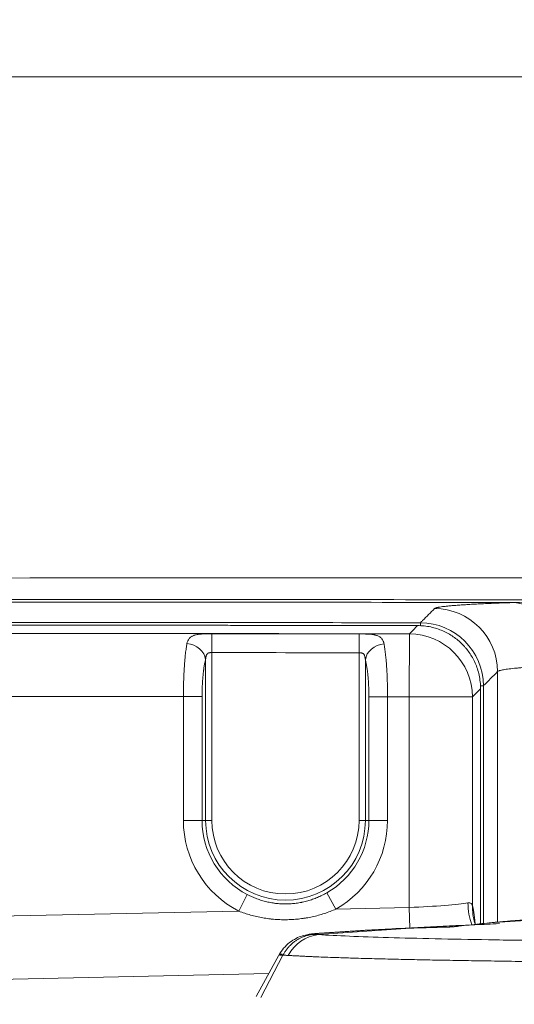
# Model space of a CAD drawing. Header units: millimetres. Extents: x -8 to 594, y 0 to 420.
# Tile 144 of 249: x 203.79 to 207.71, y 328.9 to 336.7. Entities that reach past the tile are written whole.
import ezdxf

# ---------------------------------------------------------------- set-up
doc = ezdxf.new("R2010")
doc.units = ezdxf.units.MM
doc.layers.add('1', color=7, linetype='Continuous', true_color=0xffffff)
doc.styles.add('Calibri', font='txt')
doc.dimstyles.get("Standard").update_dxf_attribs({"dimtxt": 0.18, "dimasz": 0.18, "dimexe": 0.18, "dimexo": 0.0625, "dimgap": 0.09, "dimtad": 0, "dimtih": 1, "dimtoh": 1, "dimdec": 4, "dimzin": 0, "dimdsep": 46, "dimtxsty": 'Standard', "dimcen": 0.09, "dimadec": 0, "dimazin": 0, "dimtfac": 1, "dimtdec": 4, "dimtofl": 0, "dimtmove": 0, "dimatfit": 3, "dimfxl": 0, "dimtolj": 1, "dimtzin": 0, "dimarcsym": 0})

# ---------------------------------------------------------------- blocks, each defined once
blk = doc.blocks.new('_U2')
at = {"layer": '1', "color": 18, "lineweight": 13}
for p, q in [((147.3703, 320.7005), (147.3703, 378.3797)), ((281.8205, 328.5466), (281.8205, 378.3797)), ((147.3703, 376.3797), (189.2994, 376.3797)), ((281.8205, 376.3797), (239.8915, 376.3797))]:
    blk.add_line(p, q, dxfattribs=at)
at = {"layer": '1', "color": 18}
for points in [[(147.3703, 376.3797), (150.8703, 377.3175), (150.8703, 375.4419)], [(281.8205, 376.3797), (278.3206, 375.4419), (278.3205, 377.3175)]]:
    blk.add_solid(points, dxfattribs=at)
at = {"layer": '1', "color": 18, "linetype": 'Continuous', "lineweight": 13, "char_height": 3.5, "attachment_point": 7, "line_spacing_factor": 1.399613, "style": 'Calibri'}
for s, insert in [('\\fCalibri|b0|i0;\\W1.0000;2.7', (190.9849, 373.3826)), ('\\fCalibri|b0|i0;\\W1.0000;LIFT POINT SPAN', (201.1354, 373.3826))]:
    blk.add_mtext(s, dxfattribs=dict(at, insert=insert))

msp = doc.modelspace()

# ---------------------------------------------------------------- linework, layer by layer
at = {"layer": '1', "color": 155, "linetype": 'Continuous', "lineweight": 13}
for p, q in [((206.9652, 331.8986), (206.9652, 331.9178)), ((205.3143, 331.8314), (205.3142, 331.6818)), ((206.4805, 331.83), (206.4803, 331.6804)), ((206.8771, 331.3306), (206.8779, 331.8303)), ((205.3142, 331.6818), (205.3142, 330.3525)), ((206.4803, 330.3525), (206.4803, 331.6804)), ((205.2649, 330.3525), (205.2649, 331.6266)), ((206.5295, 331.6247), (206.5295, 330.3525)), ((207.5765, 329.5466), (207.5765, 331.5309)), ((207.4449, 331.4182), (207.4641, 331.4182)), ((207.4641, 331.4182), (207.4641, 329.5351)), ((205.089, 330.3525), (205.089, 331.3329)), ((205.089, 331.3329), (205.2368, 331.3329)), ((205.2368, 331.3329), (205.2368, 330.3525)), ((206.5577, 330.3525), (206.5577, 331.3309)), ((206.5577, 331.3309), (206.7054, 331.3309)), ((206.7054, 331.3309), (206.7054, 330.3525)), ((206.8771, 329.6623), (206.8771, 331.3306)), ((206.8771, 331.3306), (207.3768, 331.3306)), ((207.3768, 331.3306), (207.3768, 329.6796)), ((205.2368, 330.3525), (205.089, 330.3525)), ((205.2368, 330.3525), (205.2649, 330.3525)), ((205.2649, 330.3525), (205.3142, 330.3525)), ((206.5295, 330.3525), (206.4803, 330.3525)), ((206.5577, 330.3525), (206.5295, 330.3525)), ((206.5577, 330.3525), (206.7054, 330.3525)), ((206.2239, 329.7784), (206.2969, 329.65)), ((205.5952, 329.7651), (205.5277, 329.6337)), ((202.7512, 329.5748), (205.5277, 329.6337)), ((206.2969, 329.65), (206.8771, 329.6623)), ((206.8771, 329.6623), (206.8805, 329.4989)), ((207.5095, 329.5405), (208.4262, 329.6035)), ((206.158, 329.4476), (206.9261, 329.5004)), ((205.7011, 328.9503), (205.8771, 329.2844)), ((205.7652, 329.1388), (202.828, 329.0765))]:
    msp.add_line(p, q, dxfattribs=at)
at = {"layer": '1', "color": 155, "linetype": 'Continuous', "lineweight": 18}
for p, q in [((207.442, 329.5331), (207.442, 331.396)), ((205.8583, 329.3078), (205.6651, 328.9567))]:
    msp.add_line(p, q, dxfattribs=at)
at = {"layer": '1', "color": 155, "linetype": 'Continuous', "lineweight": 13}
for radius, start, end in [(0.8082, 180, 242.78874), (0.6605, 180, 242.78874), (0.6323, 180, 0), (0.583, 180, 0), (0.6605, 299.64159, 0), (0.8082, 299.64159, 0)]:
    msp.add_arc((205.8972, 330.3525), radius, start, end, dxfattribs=at)
for centre, major_axis, ratio, start_param, end_param in [((207.0768, 331.5309), (0.354, -0.3531), 0.99878, 0.78477, 2.352629), ((207.7079, 331.5784), (-0.0155, 0.4998), 0.683658, 4.691255, 6.235145), ((206.9644, 331.4182), (-0.354, 0.3531), 0.99878, 3.926345, 5.494244), ((206.8771, 331.3306), (-0.354, 0.3531), 0.99878, 3.926332, 5.494262), ((205.1172, 331.6266), (-0.1447, 0.0394), 0.830334, 3.458477, 4.934064), ((206.6772, 331.6247), (-0.1447, -0.0394), 0.830179, 4.488884, 5.966437), ((206.8771, 329.6885), (0.5, 0.0213), 0.052289, 4.710165, 5.902892), ((207.8064, 329.6986), (0.0434, -0.4981), 0.928899, 4.631605, 4.989195), ((207.3641, 328.6985), (0.0009, 1.0002), 0.060829, 5.700163, 6.087852)]:
    msp.add_ellipse(centre, major_axis=major_axis, ratio=ratio, start_param=start_param, end_param=end_param, dxfattribs=at)
at = {"layer": '1', "color": 155, "linetype": 'Continuous', "lineweight": 18}
for centre, major_axis, ratio, start_param, end_param in [((207.8765, 329.6796), (-0.4781, -0.1465), 0.992972, 5.983845, 6.272424), ((206.1862, 329.1317), (-0.0184, -0.317), 0.957341, 3.294917, 4.271526)]:
    msp.add_ellipse(centre, major_axis=major_axis, ratio=ratio, start_param=start_param, end_param=end_param, dxfattribs=at)
for points, degree, knots in [([(106.9704, 333.055), (107.1802, 333.1844), (107.5866, 333.435), (108.1107, 333.7568), (108.9502, 334.2694), (109.9812, 334.8895), (110.9387, 335.4486), (112.0159, 336.0688), (113.3011, 336.7937), (114.5944, 337.5085), (116.0337, 338.2846), (117.6765, 339.1438), (119.1503, 339.89), (120.4868, 340.5489), (121.8336, 341.1932), (123.1888, 341.8229), (124.3927, 342.3662), (125.624, 342.9041), (126.8426, 343.4189), (127.8922, 343.85), (128.7717, 344.2032), (129.646, 344.5461), (130.524, 344.8821), (131.4057, 345.2108), (132.2914, 345.532), (133.1809, 345.8455), (134.0746, 346.1511), (134.9721, 346.4483), (135.8732, 346.7372), (136.778, 347.018), (137.6864, 347.2907), (138.5983, 347.5554), (139.5135, 347.8121), (140.4322, 348.0611), (141.3541, 348.3025), (142.2792, 348.5364), (143.2074, 348.763), (144.1387, 348.9823), (145.0731, 349.1946), (146.0103, 349.4), (147.1098, 349.6323), (148.4029, 349.8935), (149.8918, 350.1781), (151.5778, 350.4804), (153.4604, 350.7936), (155.378, 351.0885), (157.2998, 351.3603), (159.2236, 351.6109), (161.1484, 351.8417), (162.9193, 352.0376), (164.4617, 352.1959), (165.8397, 352.3275), (166.9964, 352.4317), (167.9804, 352.5164), (168.909, 352.5923), (170.0683, 352.6817), (171.393, 352.7747), (172.9386, 352.8752), (174.659, 352.9762), (176.5921, 353.0773), (178.5256, 353.1661), (180.5682, 353.2489), (182.997, 353.3377), (185.5583, 353.4183), (187.988, 353.4818), (190.3793, 353.5362), (192.4456, 353.5775), (194.5133, 353.6158), (196.8935, 353.6473), (199.9105, 353.6787), (203.229, 353.6969), (208.1003, 353.719), (215.286, 353.7419), (223.3419, 353.7523), (231.1446, 353.7565), (238.6365, 353.7581), (244.5373, 353.7675), (247.3796, 353.7866), (248.5315, 353.7903), (249.0837, 353.8137), (249.3726, 353.8146), (249.518, 353.8085), (249.7106, 353.8113), (250.4209, 353.8285), (251.1203, 353.838), (251.7844, 353.8445), (252.3957, 353.8502), (252.9033, 353.8548)], 5, [0, 0, 0, 0, 0, 0, 0.008653, 0.016715, 0.021481, 0.034304, 0.041773, 0.047124, 0.059942, 0.072761, 0.085582, 0.098408, 0.111242, 0.116955, 0.124087, 0.136921, 0.149723, 0.156436, 0.162819, 0.169195, 0.175565, 0.18193, 0.188289, 0.194644, 0.200994, 0.207341, 0.213685, 0.220027, 0.226368, 0.232707, 0.239047, 0.245388, 0.251731, 0.258075, 0.264423, 0.270774, 0.277129, 0.283489, 0.289854, 0.296224, 0.3026, 0.314405, 0.327203, 0.340031, 0.352868, 0.36569, 0.378499, 0.391298, 0.404091, 0.41688, 0.424504, 0.429665, 0.436995, 0.442449, 0.449486, 0.455233, 0.468018, 0.480806, 0.493596, 0.50639, 0.519187, 0.531988, 0.548433, 0.574051, 0.591207, 0.599668, 0.611241, 0.616941, 0.642556, 0.67005, 0.699661, 0.721281, 0.778622, 0.881084, 0.937486, 0.958714, 0.970063, 0.974676, 0.975492, 0.976424, 0.977056, 0.978026, 0.979722, 0.983167, 1, 1, 1, 1, 1, 1]), ([(252.9158, 352.6731), (252.4096, 352.6678), (251.7989, 352.6612), (251.1373, 352.6537), (250.4465, 352.6433), (249.7368, 352.625), (249.505, 352.6213), (249.3529, 352.6275), (249.114, 352.6264), (248.562, 352.6021), (247.3889, 352.5966), (244.546, 352.5732), (238.6417, 352.5549), (231.1498, 352.5421), (223.3486, 352.5261), (215.295, 352.5037), (208.1121, 352.47), (203.2446, 352.4406), (199.933, 352.4175), (196.9244, 352.3817), (194.5528, 352.3467), (192.4923, 352.3054), (190.4322, 352.2611), (188.0497, 352.2033), (185.6313, 352.1365), (183.0839, 352.0525), (180.6689, 351.9606), (178.6403, 351.8753), (176.7231, 351.7843), (174.808, 351.6813), (173.1059, 351.5788), (171.5771, 351.4771), (170.2687, 351.3832), (169.124, 351.2932), (168.208, 351.217), (167.2363, 351.1319), (166.094, 351.0272), (164.7347, 350.8954), (163.2153, 350.7372), (161.4718, 350.5416), (159.5779, 350.3116), (157.6871, 350.0624), (155.8007, 349.7927), (153.9203, 349.5007), (152.0761, 349.191), (150.4271, 348.8928), (148.9715, 348.6122), (147.7074, 348.3549), (146.6325, 348.1261), (145.7177, 347.9242), (144.8063, 347.7157), (143.8982, 347.5004), (142.9936, 347.2781), (142.0924, 347.0488), (141.1947, 346.8123), (140.3005, 346.5685), (139.41, 346.3172), (138.523, 346.0583), (137.6398, 345.7917), (136.7601, 345.5172), (135.8839, 345.2348), (135.0113, 344.9444), (134.1422, 344.6458), (133.2764, 344.3392), (132.414, 344.0249), (131.5547, 343.7031), (130.6984, 343.3739), (129.845, 343.0377), (128.9858, 342.6911), (127.9585, 342.2674), (126.7664, 341.7617), (125.5631, 341.2339), (124.3852, 340.7001), (123.0545, 340.0793), (121.7316, 339.444), (120.4184, 338.7941), (118.9692, 338.0576), (117.3515, 337.2085), (115.9338, 336.4412), (114.6578, 335.7335), (113.3881, 335.0148), (112.324, 334.4), (111.3806, 333.8472), (110.3638, 333.2336), (109.5325, 332.7243), (109.013, 332.4043), (108.6092, 332.1544), (108.3999, 332.0249)], 5, [0, 0, 0, 0, 0, 0, 0.016833, 0.020278, 0.021974, 0.022944, 0.023576, 0.024508, 0.025324, 0.029937, 0.041286, 0.062514, 0.118916, 0.221378, 0.278719, 0.300339, 0.32995, 0.357444, 0.383059, 0.388759, 0.400332, 0.408793, 0.425949, 0.451567, 0.468012, 0.480813, 0.49361, 0.506404, 0.519194, 0.531982, 0.544767, 0.550514, 0.557551, 0.563005, 0.570335, 0.575496, 0.58312, 0.595909, 0.608702, 0.621501, 0.63431, 0.647132, 0.659969, 0.672797, 0.685595, 0.6974, 0.703776, 0.710146, 0.716511, 0.722871, 0.729226, 0.735577, 0.741925, 0.748269, 0.754612, 0.760953, 0.767293, 0.773632, 0.779973, 0.786315, 0.792659, 0.799006, 0.805356, 0.811711, 0.81807, 0.824435, 0.830805, 0.837181, 0.843564, 0.850277, 0.863079, 0.875913, 0.883045, 0.888758, 0.901592, 0.914418, 0.927239, 0.940058, 0.952876, 0.958227, 0.965696, 0.978519, 0.983285, 0.991347, 1, 1, 1, 1, 1, 1]), ([(252.9174, 352.5453), (252.4115, 352.5398), (251.801, 352.5328), (251.1396, 352.525), (250.4498, 352.5143), (249.7402, 352.4957), (249.5041, 352.4918), (249.3513, 352.4979), (249.1179, 352.4968), (248.5658, 352.4722), (247.3905, 352.4662), (244.5475, 352.4414), (238.643, 352.4203), (231.1512, 352.4039), (223.3503, 352.3843), (215.2971, 352.358), (208.1147, 352.321), (203.248, 352.2893), (199.938, 352.2646), (196.9311, 352.2274), (194.5612, 352.1913), (192.5021, 352.149), (190.4434, 352.1038), (188.063, 352.0449), (185.6472, 351.9771), (183.1028, 351.892), (180.691, 351.799), (178.6658, 351.7129), (176.7523, 351.6212), (174.8413, 351.5175), (173.1434, 351.4144), (171.6186, 351.3122), (170.3138, 351.218), (169.1724, 351.1277), (168.2592, 351.0512), (167.2905, 350.9659), (166.1516, 350.861), (164.7967, 350.729), (163.2828, 350.5705), (161.5459, 350.3749), (159.6594, 350.1449), (157.7766, 349.8958), (155.8986, 349.6264), (154.0272, 349.3348), (152.1922, 349.0258), (150.5521, 348.7283), (149.1045, 348.4486), (147.8474, 348.192), (146.7784, 347.964), (145.869, 347.7628), (144.9631, 347.555), (144.0606, 347.3406), (143.1616, 347.1192), (142.2661, 346.8909), (141.3742, 346.6555), (140.4858, 346.4128), (139.6012, 346.1627), (138.7201, 345.905), (137.8428, 345.6397), (136.9691, 345.3666), (136.0988, 345.0856), (135.232, 344.7967), (134.3687, 344.4996), (133.5086, 344.1945), (132.6516, 343.8817), (131.7976, 343.5614), (130.9465, 343.2338), (130.0981, 342.899), (129.2437, 342.5539), (128.2218, 342.1317), (127.0359, 341.628), (125.8392, 341.1023), (124.6673, 340.5706), (123.3422, 339.9516), (122.0247, 339.3181), (120.7168, 338.6701), (119.2732, 337.9355), (117.6611, 337.0883), (116.2481, 336.3226), (114.9759, 335.6162), (113.7096, 334.8986), (112.6483, 334.2847), (111.7076, 333.7329), (110.6936, 333.1203), (109.8641, 332.6116), (109.3458, 332.2919), (108.9426, 332.0421), (108.7335, 331.9127)], 5, [0, 0, 0, 0, 0, 0, 0.016833, 0.020278, 0.021974, 0.022944, 0.023576, 0.024508, 0.025324, 0.029937, 0.041286, 0.062514, 0.118916, 0.221378, 0.278719, 0.300339, 0.32995, 0.357444, 0.383059, 0.388759, 0.400332, 0.408793, 0.425949, 0.451567, 0.468012, 0.480813, 0.49361, 0.506404, 0.519194, 0.531982, 0.544767, 0.550514, 0.557551, 0.563005, 0.570335, 0.575496, 0.58312, 0.595909, 0.608702, 0.621501, 0.63431, 0.647132, 0.659969, 0.672797, 0.685595, 0.6974, 0.703776, 0.710146, 0.716511, 0.722871, 0.729226, 0.735577, 0.741925, 0.748269, 0.754612, 0.760953, 0.767293, 0.773632, 0.779973, 0.786315, 0.792659, 0.799006, 0.805356, 0.811711, 0.81807, 0.824435, 0.830805, 0.837181, 0.843564, 0.850277, 0.863079, 0.875913, 0.883045, 0.888758, 0.901592, 0.914418, 0.927239, 0.940058, 0.952876, 0.958227, 0.965696, 0.978519, 0.983285, 0.991347, 1, 1, 1, 1, 1, 1]), ([(252.9187, 352.3986), (252.4129, 352.3931), (251.8024, 352.3862), (251.1414, 352.3784), (250.4526, 352.3678), (249.743, 352.3491), (249.5021, 352.3452), (249.3485, 352.3513), (249.1213, 352.3502), (248.5692, 352.3257), (247.3913, 352.3197), (244.5482, 352.295), (238.6432, 352.274), (231.1513, 352.2578), (223.3505, 352.2383), (215.2975, 352.2123), (208.1153, 352.1754), (203.2487, 352.1438), (199.939, 352.1192), (196.9327, 352.082), (194.5633, 352.046), (192.5046, 352.0038), (190.4463, 351.9586), (188.0662, 351.8998), (185.6509, 351.8321), (183.1072, 351.747), (180.6959, 351.6542), (178.6712, 351.5681), (176.7584, 351.4765), (174.8482, 351.3729), (173.151, 351.2698), (171.6268, 351.1677), (170.3228, 351.0736), (169.1821, 350.9834), (168.2694, 350.907), (167.3011, 350.8217), (166.1628, 350.7169), (164.8086, 350.585), (163.2955, 350.4267), (161.5596, 350.2312), (159.6741, 350.0013), (157.7925, 349.7525), (155.9157, 349.4833), (154.0456, 349.1919), (152.2119, 348.8832), (150.5731, 348.586), (149.1267, 348.3065), (147.8706, 348.0502), (146.8024, 347.8223), (145.8939, 347.6214), (144.9887, 347.4138), (144.087, 347.1996), (143.1889, 346.9785), (142.2942, 346.7504), (141.4032, 346.5152), (140.5157, 346.2728), (139.632, 346.0229), (138.7518, 345.7656), (137.8754, 345.5006), (137.0026, 345.2278), (136.1333, 344.9472), (135.2675, 344.6586), (134.4051, 344.3618), (133.5459, 344.0571), (132.6897, 343.7446), (131.8366, 343.4246), (130.9862, 343.0973), (130.1386, 342.7629), (129.285, 342.4181), (128.2638, 341.9963), (127.0789, 341.493), (125.8833, 340.9679), (124.7125, 340.4367), (123.3884, 339.8182), (122.072, 339.1853), (120.7651, 338.5378), (119.3226, 337.8038), (117.7116, 336.9573), (116.2997, 336.1923), (115.0283, 335.4864), (113.7628, 334.7692), (112.7022, 334.1558), (111.7624, 333.6046), (110.7493, 332.9926), (109.9203, 332.4842), (109.4021, 332.1646), (108.9989, 331.9149), (108.7898, 331.7854)], 5, [0, 0, 0, 0, 0, 0, 0.016833, 0.020278, 0.021974, 0.022944, 0.023576, 0.024508, 0.025324, 0.029937, 0.041286, 0.062514, 0.118916, 0.221378, 0.278719, 0.300339, 0.32995, 0.357444, 0.383059, 0.388759, 0.400332, 0.408793, 0.425949, 0.451567, 0.468012, 0.480813, 0.49361, 0.506404, 0.519194, 0.531982, 0.544767, 0.550514, 0.557551, 0.563005, 0.570335, 0.575496, 0.58312, 0.595909, 0.608702, 0.621501, 0.63431, 0.647132, 0.659969, 0.672797, 0.685595, 0.6974, 0.703776, 0.710146, 0.716511, 0.722871, 0.729226, 0.735577, 0.741925, 0.748269, 0.754612, 0.760953, 0.767293, 0.773632, 0.779973, 0.786315, 0.792659, 0.799006, 0.805356, 0.811711, 0.81807, 0.824435, 0.830805, 0.837181, 0.843564, 0.850277, 0.863079, 0.875913, 0.883045, 0.888758, 0.901592, 0.914418, 0.927239, 0.940058, 0.952876, 0.958227, 0.965696, 0.978519, 0.983285, 0.991347, 1, 1, 1, 1, 1, 1]), ([(180.2132, 336.2443), (180.5626, 336.2443), (181.2674, 336.2441), (182.3341, 336.2439), (183.5885, 336.2437), (185.0174, 336.2434), (187.1517, 336.2431), (189.8166, 336.2428), (193.0193, 336.2425), (195.6886, 336.2424), (197.5573, 336.2423), (198.6252, 336.2422), (199.6931, 336.2422), (201.0281, 336.2421), (203.1641, 336.2421), (206.9022, 336.2421), (210.5336, 336.2421), (213.7377, 336.2421), (215.8738, 336.2421), (219.7188, 336.2422), (225.0591, 336.2422), (229.7484, 336.2423), (232.3016, 336.2423), (232.7187, 336.2423)], 3, [0, 0, 0, 0, 0.019982, 0.040318, 0.06101, 0.091713, 0.122014, 0.183016, 0.244019, 0.305026, 0.33553, 0.350783, 0.366036, 0.396543, 0.427049, 0.488062, 0.610089, 0.634495, 0.671103, 0.732118, 0.854146, 0.976175, 1, 1, 1, 1]), ([(192.3099, 332.1848), (193.0279, 332.1956), (195.4814, 332.2283), (199.6591, 332.2627), (204.83, 332.277), (208.7927, 332.2741), (211.0312, 332.2711), (211.5586, 332.2703)], 3, [0, 0, 0, 0, 0.111914, 0.38244, 0.651142, 0.917804, 1, 1, 1, 1]), ([(206.9431, 331.8957), (206.8863, 331.8958), (206.7731, 331.896), (206.6041, 331.8962), (206.4365, 331.8965), (206.2703, 331.8967), (206.1056, 331.897), (205.9424, 331.8972), (205.7806, 331.8974), (205.6202, 331.8975), (205.4612, 331.8977), (205.3038, 331.8978), (205.1477, 331.898), (204.9931, 331.8981), (204.8399, 331.8982), (204.6882, 331.8983), (204.5379, 331.8984), (204.3891, 331.8984), (204.2417, 331.8985), (204.0957, 331.8985), (203.9512, 331.8985), (203.8081, 331.8985), (203.6665, 331.8985), (203.5263, 331.8985), (203.3875, 331.8985), (203.2502, 331.8984), (203.1143, 331.8984), (202.9799, 331.8983), (202.8469, 331.8982), (202.7153, 331.8981), (202.6281, 331.8981), (202.5847, 331.898)], 3, [0, 0, 0, 0, 0.039115, 0.077898, 0.11635, 0.154472, 0.192262, 0.229722, 0.26685, 0.303648, 0.340114, 0.37625, 0.412055, 0.447529, 0.482672, 0.517485, 0.551967, 0.586118, 0.619938, 0.653428, 0.686587, 0.719416, 0.751914, 0.784081, 0.815918, 0.847424, 0.8786, 0.909446, 0.939961, 0.970146, 1, 1, 1, 1]), ([(207.442, 331.396), (207.442, 331.4145), (207.4409, 331.4327), (207.437, 331.4684), (207.4341, 331.4858), (207.4267, 331.5198), (207.4222, 331.5364), (207.4116, 331.5684), (207.4056, 331.5839), (207.3923, 331.6138), (207.3851, 331.6282), (207.3695, 331.6557), (207.3612, 331.6689), (207.3438, 331.694), (207.3346, 331.7059), (207.3204, 331.7228), (207.3156, 331.7283), (207.3083, 331.7363), (207.3046, 331.7403), (207.3002, 331.7448), (207.298, 331.747), (207.2969, 331.7481), (207.2964, 331.7487), (207.2961, 331.7489), (207.296, 331.749), (207.2959, 331.7491), (207.2959, 331.7492), (207.2853, 331.7597), (207.2742, 331.7699), (207.2508, 331.7894), (207.2385, 331.7988), (207.2128, 331.8165), (207.1994, 331.8248), (207.1715, 331.8403), (207.157, 331.8475), (207.1271, 331.8606), (207.1117, 331.8664), (207.0799, 331.8767), (207.0636, 331.8811), (207.0302, 331.8882), (207.0132, 331.891), (206.9785, 331.8947), (206.9609, 331.8957), (206.9431, 331.8957)], 3, [0, 0, 0, 0, 0.0625, 0.0625, 0.125, 0.125, 0.1875, 0.1875, 0.25, 0.25, 0.3125, 0.3125, 0.375, 0.375, 0.4375, 0.4375, 0.46875, 0.46875, 0.484375, 0.492188, 0.496094, 0.498047, 0.499023, 0.499512, 0.499756, 0.499756, 0.5, 0.5, 0.5625, 0.5625, 0.625, 0.625, 0.6875, 0.6875, 0.75, 0.75, 0.8125, 0.8125, 0.875, 0.875, 0.9375, 0.9375, 1, 1, 1, 1]), ([(206.7489, 329.4937), (206.764, 329.4945), (206.8459, 329.4988), (206.9958, 329.5065), (207.1974, 329.5165), (207.3969, 329.5259), (207.5264, 329.5317), (207.5905, 329.5345)], 3, [0, 0, 0, 0, 0.053429, 0.290072, 0.526715, 0.763357, 1, 1, 1, 1]), ([(207.3984, 329.5331), (207.3949, 329.5472), (207.3922, 329.5573), (207.3918, 329.5584), (207.3917, 329.5583)], 3, [0, 0, 0, 0, 0.855957, 1, 1, 1, 1]), ([(207.8503, 329.5684), (207.8498, 329.5684), (207.8333, 329.5673), (207.8005, 329.5651), (207.7522, 329.5616), (207.7038, 329.5579), (207.6556, 329.554), (207.6073, 329.5498), (207.5587, 329.5454), (207.5259, 329.5422), (207.5095, 329.5405)], 3, [0, 0, 0, 0, 0.003966, 0.146257, 0.288547, 0.430838, 0.573128, 0.715419, 0.857709, 1, 1, 1, 1]), ([(206.1108, 329.4537), (206.1003, 329.4526), (206.0767, 329.4497), (206.0315, 329.4396), (205.9796, 329.4189), (205.9277, 329.386), (205.881, 329.3409), (205.8567, 329.3051), (205.8461, 329.2856)], 3, [0, 0, 0, 0, 0.14375, 0.304676, 0.468581, 0.641355, 0.820852, 1, 1, 1, 1]), ([(206.4911, 329.4795), (206.4911, 329.4795), (206.4911, 329.4795), (206.4914, 329.4795), (206.4917, 329.4795), (206.4931, 329.4796), (206.4944, 329.4797), (206.4965, 329.4798), (206.4969, 329.4799), (206.4978, 329.4799), (206.4993, 329.48), (206.5021, 329.4802), (206.5046, 329.4803), (206.5066, 329.4805), (206.5073, 329.4805), (206.5087, 329.4806), (206.5095, 329.4806), (206.5133, 329.4809), (206.5165, 329.4811), (206.5201, 329.4813)], 3, [0, 0, 0, 0, 0.012941, 0.012941, 0.122615, 0.122615, 0.341961, 0.341961, 0.396798, 0.396798, 0.451634, 0.561307, 0.67098, 0.67098, 0.725817, 0.725817, 0.780654, 0.780654, 1, 1, 1, 1]), ([(206.9261, 329.5004), (206.9083, 329.4999), (206.8906, 329.4994), (206.8551, 329.4982), (206.8374, 329.4975), (206.7842, 329.4954), (206.7487, 329.4938), (206.6778, 329.4903), (206.6424, 329.4885), (206.5715, 329.4845), (206.536, 329.4823), (206.5006, 329.4801)], 3, [0, 0, 0, 0, 0.125, 0.125, 0.25, 0.25, 0.5, 0.5, 0.75, 0.75, 1, 1, 1, 1]), ([(207.2698, 329.5145), (207.2662, 329.5141), (207.2626, 329.5137), (207.2568, 329.5131), (207.2548, 329.5129), (207.2518, 329.5126), (207.2508, 329.5124), (207.2488, 329.5122), (207.2478, 329.5121), (207.2426, 329.5116), (207.2385, 329.5113), (207.2334, 329.5108), (207.2323, 329.5107), (207.2303, 329.5105), (207.2292, 329.5104), (207.2261, 329.5102), (207.2241, 329.51), (207.218, 329.5095), (207.2141, 329.5092), (207.2093, 329.5088), (207.2084, 329.5088), (207.2065, 329.5086), (207.2037, 329.5085), (207.1994, 329.5082), (207.1961, 329.508), (207.1937, 329.5078), (207.1929, 329.5078), (207.1914, 329.5077), (207.1907, 329.5077), (207.1871, 329.5075), (207.1845, 329.5074), (207.1822, 329.5074)], 3, [0, 0, 0, 0, 0.125, 0.125, 0.1875, 0.1875, 0.21875, 0.21875, 0.25, 0.25, 0.375, 0.375, 0.40625, 0.40625, 0.4375, 0.4375, 0.5, 0.5, 0.625, 0.625, 0.65625, 0.65625, 0.6875, 0.75, 0.8125, 0.8125, 0.84375, 0.84375, 0.875, 0.875, 1, 1, 1, 1])]:
    msp.add_open_spline(points, degree=degree, knots=knots, dxfattribs=at)
at = {"layer": '1', "color": 155, "linetype": 'Continuous', "lineweight": 13}
for points, knots in [([(202.1088, 332.1019), (202.6044, 332.1026), (203.1, 332.103), (204.0911, 332.1033), (204.5867, 332.1032), (205.5779, 332.1025), (206.0735, 332.102), (207.0647, 332.1006), (207.5603, 332.0997), (208.0559, 332.0987)], [0, 0, 0, 0, 0.25, 0.25, 0.5, 0.5, 0.75, 0.75, 1, 1, 1, 1]), ([(202.1276, 332.0807), (202.5926, 332.0813), (203.0578, 332.0817), (203.988, 332.082), (204.4531, 332.0819), (205.3833, 332.0814), (205.8484, 332.0809), (206.7787, 332.0797), (207.2438, 332.079), (207.7089, 332.0781)], [0, 0, 0, 0, 0.25, 0.25, 0.5, 0.5, 0.75, 0.75, 1, 1, 1, 1]), ([(206.9652, 331.9178), (206.9712, 331.9239), (206.9772, 331.9299), (207.0147, 331.9675), (207.0462, 331.999), (207.0777, 332.0306)], [0, 0, 0, 0, 0.160352, 0.160352, 1, 1, 1, 1]), ([(207.0777, 332.0306), (207.0788, 332.0317), (207.0827, 332.034), (207.0899, 332.0363), (207.0953, 332.0377), (207.0965, 332.038), (207.0989, 332.0386), (207.1026, 332.0394), (207.1068, 332.0402), (207.1157, 332.0419), (207.1291, 332.0441), (207.1538, 332.0474), (207.183, 332.0506), (207.2166, 332.0537), (207.2549, 332.0568), (207.2834, 332.0588), (207.3022, 332.0601), (207.306, 332.0603), (207.3137, 332.0608), (207.3254, 332.0616), (207.3375, 332.0623), (207.362, 332.0637), (207.3961, 332.0656), (207.4509, 332.0684), (207.5096, 332.071), (207.572, 332.0735), (207.6382, 332.0759), (207.6849, 332.0774), (207.7089, 332.0781)], [0, 0, 0, 0, 0.0625, 0.125, 0.125, 0.140625, 0.140625, 0.15625, 0.1875, 0.1875, 0.25, 0.3125, 0.375, 0.4375, 0.5, 0.5625, 0.5625, 0.578125, 0.578125, 0.59375, 0.625, 0.625, 0.6875, 0.75, 0.8125, 0.875, 0.9375, 1, 1, 1, 1]), ([(207.7089, 332.0781), (207.7365, 332.0787), (207.7644, 332.0797), (207.821, 332.0822), (207.8496, 332.0838), (207.8931, 332.0865), (207.9077, 332.0875), (207.9297, 332.089), (207.937, 332.0896), (207.9518, 332.0906), (207.9592, 332.0912), (207.9961, 332.0939), (208.0259, 332.0963), (208.0559, 332.0987)], [0, 0, 0, 0, 0.25, 0.25, 0.5, 0.5, 0.625, 0.625, 0.6875, 0.6875, 0.75, 0.75, 1, 1, 1, 1]), ([(202.5294, 331.9201), (203.2687, 331.9208), (204.008, 331.9209), (205.4866, 331.92), (206.2259, 331.9191), (206.9652, 331.9178)], [0, 0, 0, 0, 0.5, 0.5, 1, 1, 1, 1]), ([(205.1173, 331.7525), (205.1188, 331.7604), (205.1209, 331.7677), (205.1265, 331.781), (205.13, 331.7871), (205.1349, 331.7932), (205.1355, 331.7939), (205.1366, 331.7952), (205.1384, 331.7972), (205.1402, 331.7991), (205.1441, 331.8027), (205.1469, 331.8049), (205.153, 331.8091), (205.1562, 331.811), (205.1632, 331.8145), (205.167, 331.8162), (205.1731, 331.8184), (205.1751, 331.8191), (205.1794, 331.8204), (205.1816, 331.8211), (205.1884, 331.8228), (205.1931, 331.8239), (205.2032, 331.8257), (205.2085, 331.8265), (205.2155, 331.8274), (205.2169, 331.8276), (205.2198, 331.8279), (205.2212, 331.828), (205.2256, 331.8285), (205.2286, 331.8287), (205.2378, 331.8295), (205.2441, 331.8298), (205.2539, 331.8303), (205.2573, 331.8304), (205.2641, 331.8307), (205.2675, 331.8308), (205.2728, 331.8309), (205.2745, 331.831), (205.2781, 331.8311), (205.2799, 331.8311), (205.2852, 331.8312), (205.2888, 331.8312), (205.2997, 331.8314), (205.3069, 331.8314), (205.3143, 331.8314)], [0, 0, 0, 0, 0.125, 0.125, 0.25, 0.25, 0.265625, 0.265625, 0.28125, 0.3125, 0.3125, 0.375, 0.375, 0.4375, 0.4375, 0.5, 0.5, 0.53125, 0.53125, 0.5625, 0.5625, 0.625, 0.625, 0.6875, 0.6875, 0.703125, 0.703125, 0.71875, 0.71875, 0.75, 0.75, 0.8125, 0.8125, 0.84375, 0.84375, 0.875, 0.875, 0.890625, 0.890625, 0.90625, 0.90625, 0.9375, 0.9375, 1, 1, 1, 1]), ([(206.4805, 331.83), (206.4879, 331.83), (206.4951, 331.8299), (206.5095, 331.8297), (206.5165, 331.8296), (206.5252, 331.8293), (206.527, 331.8293), (206.5304, 331.8292), (206.5321, 331.8291), (206.5373, 331.8289), (206.5406, 331.8288), (206.5456, 331.8285), (206.5473, 331.8284), (206.5505, 331.8282), (206.5553, 331.828), (206.56, 331.8276), (206.5691, 331.8269), (206.5749, 331.8263), (206.586, 331.8249), (206.5913, 331.8241), (206.5989, 331.8227), (206.6013, 331.8222), (206.605, 331.8214), (206.6061, 331.8211), (206.6085, 331.8206), (206.6096, 331.8203), (206.6153, 331.8188), (206.6196, 331.8174), (206.6276, 331.8145), (206.6313, 331.8129), (206.6383, 331.8093), (206.6416, 331.8074), (206.6454, 331.8048), (206.6462, 331.8042), (206.6477, 331.8031), (206.6484, 331.8026), (206.6505, 331.8009), (206.6519, 331.7997), (206.6558, 331.7961), (206.6581, 331.7935), (206.6646, 331.7854), (206.6681, 331.7793), (206.6717, 331.7709), (206.6723, 331.7692), (206.6736, 331.7657), (206.6753, 331.7603), (206.6767, 331.7546), (206.6774, 331.7506)], [0, 0, 0, 0, 0.0625, 0.0625, 0.125, 0.125, 0.140625, 0.140625, 0.15625, 0.15625, 0.1875, 0.1875, 0.203125, 0.203125, 0.21875, 0.25, 0.25, 0.3125, 0.3125, 0.375, 0.375, 0.40625, 0.40625, 0.421875, 0.421875, 0.4375, 0.4375, 0.5, 0.5, 0.5625, 0.5625, 0.625, 0.625, 0.640625, 0.640625, 0.65625, 0.65625, 0.6875, 0.6875, 0.75, 0.75, 0.875, 0.875, 0.90625, 0.90625, 0.9375, 1, 1, 1, 1]), ([(205.089, 331.3329), (205.089, 331.3538), (205.0892, 331.3746), (205.0899, 331.4157), (205.0903, 331.436), (205.0913, 331.4662), (205.0917, 331.4762), (205.0922, 331.4886), (205.0923, 331.4911), (205.0925, 331.4961), (205.0926, 331.4986), (205.0929, 331.506), (205.0931, 331.5108), (205.0943, 331.5351), (205.0954, 331.5539), (205.0978, 331.5901), (205.0992, 331.6077), (205.1011, 331.6288), (205.1015, 331.633), (205.1021, 331.6392), (205.1023, 331.6412), (205.1027, 331.6453), (205.1037, 331.6555), (205.1047, 331.6653), (205.1073, 331.6881), (205.1092, 331.7023), (205.1131, 331.7288), (205.1151, 331.7411), (205.1173, 331.7525)], [0, 0, 0, 0, 0.125, 0.125, 0.25, 0.25, 0.3125, 0.3125, 0.328125, 0.328125, 0.34375, 0.34375, 0.375, 0.375, 0.5, 0.5, 0.625, 0.625, 0.65625, 0.65625, 0.671875, 0.671875, 0.6875, 0.75, 0.75, 0.875, 0.875, 1, 1, 1, 1]), ([(206.6774, 331.7506), (206.6796, 331.7393), (206.6816, 331.7269), (206.6855, 331.7004), (206.6873, 331.6862), (206.6899, 331.6634), (206.6908, 331.6556), (206.6918, 331.6455), (206.692, 331.6435), (206.6924, 331.6394), (206.6926, 331.6373), (206.6932, 331.6311), (206.6936, 331.6269), (206.6954, 331.6058), (206.6981, 331.5707), (206.7003, 331.5333), (206.7014, 331.509), (206.7018, 331.5017), (206.7021, 331.4943), (206.7023, 331.4894), (206.7024, 331.4869), (206.7029, 331.4744), (206.7032, 331.4644), (206.7042, 331.4342), (206.7046, 331.4138), (206.7052, 331.3727), (206.7054, 331.3519), (206.7054, 331.3309)], [0, 0, 0, 0, 0.125, 0.125, 0.25, 0.25, 0.3125, 0.3125, 0.328125, 0.328125, 0.34375, 0.34375, 0.375, 0.375, 0.5, 0.625, 0.625, 0.65625, 0.671875, 0.671875, 0.6875, 0.6875, 0.75, 0.75, 0.875, 0.875, 1, 1, 1, 1]), ([(205.3142, 331.6818), (205.3121, 331.6818), (205.3101, 331.6817), (205.3071, 331.6816), (205.3061, 331.6816), (205.3041, 331.6815), (205.3031, 331.6814), (205.3002, 331.6812), (205.2983, 331.681), (205.2945, 331.6803), (205.2927, 331.68), (205.2901, 331.6792), (205.2893, 331.6789), (205.2876, 331.6783), (205.2868, 331.678), (205.2845, 331.6769), (205.283, 331.6761), (205.281, 331.6746), (205.2803, 331.674), (205.2791, 331.6729), (205.2785, 331.6724), (205.2768, 331.6705), (205.2758, 331.6692), (205.274, 331.6665), (205.2732, 331.665), (205.2717, 331.662), (205.2711, 331.6604), (205.2699, 331.6571), (205.2694, 331.6554), (205.2685, 331.652), (205.2681, 331.6503), (205.267, 331.645), (205.2664, 331.6414), (205.2655, 331.6341), (205.2652, 331.6304), (205.2649, 331.6266)], [0, 0, 0, 0, 0.0625, 0.0625, 0.09375, 0.09375, 0.125, 0.125, 0.1875, 0.1875, 0.25, 0.25, 0.28125, 0.28125, 0.3125, 0.3125, 0.375, 0.375, 0.40625, 0.40625, 0.4375, 0.4375, 0.5, 0.5, 0.5625, 0.5625, 0.625, 0.625, 0.6875, 0.6875, 0.75, 0.75, 0.875, 0.875, 1, 1, 1, 1]), ([(206.5295, 331.6247), (206.5292, 331.6285), (206.5289, 331.6322), (206.5282, 331.6378), (206.528, 331.6396), (206.5274, 331.6432), (206.5271, 331.645), (206.526, 331.6502), (206.5251, 331.6536), (206.5233, 331.6585), (206.5227, 331.6601), (206.5212, 331.6632), (206.5204, 331.6647), (206.5186, 331.6675), (206.5176, 331.6688), (206.5159, 331.6706), (206.5153, 331.6712), (206.5141, 331.6723), (206.5134, 331.6729), (206.5121, 331.6739), (206.5114, 331.6743), (206.5099, 331.6752), (206.5076, 331.6764), (206.5052, 331.6773), (206.5026, 331.6781), (206.5017, 331.6783), (206.4999, 331.6787), (206.499, 331.6789), (206.4971, 331.6792), (206.4961, 331.6794), (206.4942, 331.6796), (206.4932, 331.6797), (206.4903, 331.68), (206.4883, 331.6801), (206.4843, 331.6803), (206.4823, 331.6803), (206.4803, 331.6804)], [0, 0, 0, 0, 0.125, 0.125, 0.1875, 0.1875, 0.25, 0.25, 0.375, 0.375, 0.4375, 0.4375, 0.5, 0.5, 0.5625, 0.5625, 0.59375, 0.59375, 0.625, 0.625, 0.65625, 0.65625, 0.6875, 0.75, 0.75, 0.78125, 0.78125, 0.8125, 0.8125, 0.84375, 0.84375, 0.875, 0.875, 0.9375, 0.9375, 1, 1, 1, 1]), ([(205.2649, 331.6266), (205.2628, 331.6187), (205.2607, 331.6101), (205.2568, 331.5915), (205.255, 331.5816), (205.2524, 331.5657), (205.2515, 331.5603), (205.2505, 331.5532), (205.2503, 331.5518), (205.2499, 331.5489), (205.2497, 331.5475), (205.2491, 331.5431), (205.2488, 331.5402), (205.2469, 331.5254), (205.2455, 331.5132), (205.2431, 331.4878), (205.242, 331.4746), (205.2408, 331.4577), (205.2406, 331.4542), (205.2403, 331.4491), (205.2402, 331.4473), (205.2399, 331.4438), (205.2394, 331.4351), (205.239, 331.4264), (205.238, 331.4052), (205.2376, 331.391), (205.2369, 331.3621), (205.2368, 331.3476), (205.2368, 331.3329)], [0, 0, 0, 0, 0.125, 0.125, 0.25, 0.25, 0.3125, 0.3125, 0.328125, 0.328125, 0.34375, 0.34375, 0.375, 0.375, 0.5, 0.5, 0.625, 0.625, 0.65625, 0.65625, 0.671875, 0.671875, 0.6875, 0.75, 0.75, 0.875, 0.875, 1, 1, 1, 1]), ([(206.5577, 331.3309), (206.5577, 331.3456), (206.5575, 331.3602), (206.5569, 331.3891), (206.5564, 331.4033), (206.5554, 331.4245), (206.5551, 331.4315), (206.5546, 331.4403), (206.5545, 331.442), (206.5543, 331.4455), (206.5539, 331.4507), (206.5536, 331.4558), (206.5524, 331.4728), (206.5503, 331.499), (206.5475, 331.5236), (206.5457, 331.5383), (206.5453, 331.5413), (206.5447, 331.5456), (206.5445, 331.5471), (206.5441, 331.5499), (206.5431, 331.557), (206.542, 331.5639), (206.5394, 331.5797), (206.5376, 331.5897), (206.5337, 331.6082), (206.5317, 331.6168), (206.5295, 331.6247)], [0, 0, 0, 0, 0.125, 0.125, 0.25, 0.25, 0.3125, 0.3125, 0.328125, 0.328125, 0.34375, 0.375, 0.375, 0.5, 0.625, 0.625, 0.65625, 0.65625, 0.671875, 0.671875, 0.6875, 0.75, 0.75, 0.875, 0.875, 1, 1, 1, 1]), ([(208.0498, 331.5784), (208.0138, 331.577), (207.9798, 331.5754), (207.9155, 331.5721), (207.8852, 331.5704), (207.8285, 331.5669), (207.802, 331.565), (207.7713, 331.5626), (207.7623, 331.5619), (207.7535, 331.5611), (207.7477, 331.5606), (207.7449, 331.5604), (207.7308, 331.5592), (207.7201, 331.5581), (207.6897, 331.5551), (207.6717, 331.553), (207.6403, 331.5488), (207.6268, 331.5466), (207.61, 331.5433), (207.605, 331.5422), (207.5983, 331.5406), (207.5952, 331.5397), (207.5924, 331.5389), (207.5906, 331.5383), (207.5897, 331.538), (207.5824, 331.5355), (207.5782, 331.5332), (207.5765, 331.5309)], [0, 0, 0, 0, 0.125, 0.125, 0.25, 0.25, 0.375, 0.375, 0.40625, 0.421875, 0.421875, 0.4375, 0.4375, 0.5, 0.5, 0.625, 0.625, 0.75, 0.75, 0.8125, 0.8125, 0.84375, 0.859375, 0.859375, 0.875, 0.875, 1, 1, 1, 1]), ([(207.5765, 331.5309), (207.5396, 331.4939), (207.5026, 331.4568), (207.4652, 331.4193), (207.4646, 331.4187), (207.4641, 331.4182)], [0, 0, 0, 0, 0.985268, 0.985268, 1, 1, 1, 1]), ([(207.442, 331.396), (207.4381, 331.3921), (207.4342, 331.3883), (207.4125, 331.3665), (207.3946, 331.3485), (207.3768, 331.3306)], [0, 0, 0, 0, 0.178068, 0.178068, 1, 1, 1, 1]), ([(205.5952, 329.7651), (205.6075, 329.7588), (205.6199, 329.7529), (205.6449, 329.7418), (205.6575, 329.7367), (205.6831, 329.7272), (205.7088, 329.7185), (205.7483, 329.7078), (205.7751, 329.7023), (205.792, 329.6994), (205.7954, 329.6989), (205.8022, 329.6978), (205.8056, 329.6973), (205.8158, 329.6959), (205.8227, 329.695), (205.8431, 329.6929), (205.8704, 329.6908), (205.9112, 329.6904), (205.9519, 329.6925), (205.979, 329.6957), (205.9993, 329.6987), (206.0094, 329.7004), (206.0195, 329.7024), (206.0263, 329.7037), (206.0297, 329.7044), (206.0465, 329.708), (206.0732, 329.7147), (206.1122, 329.727), (206.1376, 329.7368), (206.1627, 329.7474), (206.1752, 329.7531), (206.1997, 329.7652), (206.2119, 329.7716), (206.2239, 329.7784)], [0, 0, 0, 0, 0.0625, 0.0625, 0.125, 0.125, 0.1875, 0.25, 0.3125, 0.3125, 0.328125, 0.328125, 0.34375, 0.34375, 0.375, 0.375, 0.4375, 0.5, 0.5625, 0.625, 0.625, 0.65625, 0.671875, 0.671875, 0.6875, 0.6875, 0.75, 0.8125, 0.875, 0.875, 0.9375, 0.9375, 1, 1, 1, 1]), ([(207.3418, 329.6986), (207.3471, 329.6995), (207.3519, 329.6996), (207.3601, 329.6984), (207.3636, 329.6971), (207.3694, 329.6935), (207.3717, 329.6912), (207.3743, 329.6872), (207.375, 329.6858), (207.3761, 329.6828), (207.3765, 329.6812), (207.3768, 329.6796)], [0, 0, 0, 0, 0.25, 0.25, 0.5, 0.5, 0.75, 0.75, 0.875, 0.875, 1, 1, 1, 1]), ([(206.2969, 329.65), (206.2818, 329.6434), (206.2665, 329.6371), (206.2358, 329.6254), (206.2203, 329.6199), (206.189, 329.6098), (206.1576, 329.6004), (206.1097, 329.5887), (206.0773, 329.5825), (206.0569, 329.579), (206.0528, 329.5784), (206.0447, 329.5771), (206.0324, 329.5753), (206.0202, 329.5737), (205.9957, 329.5708), (205.963, 329.5677), (205.9138, 329.5655), (205.8646, 329.5657), (205.8318, 329.5673), (205.8071, 329.5692), (205.7989, 329.5699), (205.7866, 329.5712), (205.7825, 329.5716), (205.7743, 329.5725), (205.7538, 329.5749), (205.7171, 329.5804), (205.6689, 329.5901), (205.6371, 329.5981), (205.6055, 329.6069), (205.5898, 329.6117), (205.5586, 329.6221), (205.5431, 329.6277), (205.5277, 329.6337)], [0, 0, 0, 0, 0.0625, 0.0625, 0.125, 0.125, 0.1875, 0.25, 0.3125, 0.3125, 0.328125, 0.328125, 0.34375, 0.375, 0.375, 0.4375, 0.5, 0.5625, 0.625, 0.625, 0.65625, 0.65625, 0.671875, 0.671875, 0.6875, 0.75, 0.8125, 0.875, 0.875, 0.9375, 0.9375, 1, 1, 1, 1]), ([(206.1191, 329.4495), (206.1121, 329.4497), (206.1017, 329.4503), (206.1002, 329.452), (206.1148, 329.4542), (206.1403, 329.4565), (206.1615, 329.4579), (206.1694, 329.4585)], [0, 0, 0, 0, 0.200597, 0.426685, 0.653381, 0.879854, 1, 1, 1, 1]), ([(209.0566, 329.391), (208.8676, 329.3919), (208.4943, 329.3944), (207.9745, 329.3998), (207.4969, 329.4067), (207.0725, 329.4148), (206.7042, 329.4242), (206.3963, 329.435), (206.2303, 329.4433), (206.158, 329.4476)], [0, 0, 0, 0, 0.138286, 0.282653, 0.426927, 0.57118, 0.715526, 0.859608, 1, 1, 1, 1]), ([(205.8771, 329.2844), (205.8759, 329.2845), (205.8734, 329.2846), (205.87, 329.2847), (205.8667, 329.2849), (205.8637, 329.2851), (205.8609, 329.2853), (205.8583, 329.2855), (205.856, 329.2857), (205.854, 329.286), (205.8522, 329.2862), (205.8506, 329.2865), (205.8494, 329.2868), (205.8484, 329.2871), (205.8477, 329.2874), (205.8474, 329.2877), (205.8473, 329.288), (205.8476, 329.2883), (205.8482, 329.2887), (205.8492, 329.2891), (205.8505, 329.2895), (205.8521, 329.2899), (205.8542, 329.2903), (205.8565, 329.2907), (205.8593, 329.2911), (205.8625, 329.2916), (205.8661, 329.292), (205.8687, 329.2924), (205.8701, 329.2925)], [0, 0, 0, 0, 0.033966, 0.068293, 0.102979, 0.138025, 0.17343, 0.209196, 0.245321, 0.281806, 0.31865, 0.355855, 0.393418, 0.431342, 0.469625, 0.508267, 0.547269, 0.58663, 0.626351, 0.666431, 0.70687, 0.747669, 0.788826, 0.830343, 0.872219, 0.914454, 0.957047, 1, 1, 1, 1]), ([(208.8953, 329.2251), (208.8811, 329.2252), (208.8529, 329.2253), (208.8112, 329.2256), (208.7703, 329.2258), (208.7302, 329.2261), (208.6908, 329.2263), (208.6522, 329.2266), (208.6144, 329.2269), (208.5773, 329.2272), (208.541, 329.2274), (208.5054, 329.2277), (208.4706, 329.228), (208.4364, 329.2283), (208.403, 329.2286), (208.3703, 329.2288), (208.3383, 329.2291), (208.307, 329.2294), (208.2764, 329.2297), (208.2465, 329.23), (208.2172, 329.2303), (208.1886, 329.2306), (208.1607, 329.2309), (208.1334, 329.2311), (208.1068, 329.2314), (208.0808, 329.2317), (208.0554, 329.232), (208.0307, 329.2323), (208.0066, 329.2325), (207.9831, 329.2328), (207.9602, 329.2331), (207.938, 329.2333), (207.8453, 329.2344), (207.687, 329.2364), (207.472, 329.2395), (207.2707, 329.2428), (207.0868, 329.2461), (206.9136, 329.2495), (206.7455, 329.2532), (206.5756, 329.2574), (206.4229, 329.2618), (206.2765, 329.2666), (206.1776, 329.2704), (206.1083, 329.2733), (206.0745, 329.2749), (206.0416, 329.2764), (206.0097, 329.278), (205.9787, 329.2796), (205.9485, 329.2812), (205.9293, 329.2823), (205.9196, 329.2828)], [0, 0, 0, 0, 0.010178, 0.020216, 0.030113, 0.039868, 0.049483, 0.058957, 0.06829, 0.077481, 0.086532, 0.095442, 0.104212, 0.11284, 0.121327, 0.129673, 0.137879, 0.145944, 0.153867, 0.16165, 0.169292, 0.176793, 0.184153, 0.191372, 0.19845, 0.205388, 0.212184, 0.21884, 0.225355, 0.231729, 0.237962, 0.244054, 0.250005, 0.314334, 0.37747, 0.439416, 0.500171, 0.555796, 0.616045, 0.680918, 0.750415, 0.804414, 0.875314, 0.893125, 0.910937, 0.928749, 0.946562, 0.964374, 0.982187, 1, 1, 1, 1])]:
    msp.add_open_spline(points, degree=3, knots=knots, dxfattribs=at)
for points in [[(206.8779, 331.8303), (206.8996, 331.8521), (206.9214, 331.8739), (206.9431, 331.8957)], [(202.7481, 331.8327), (204.1247, 331.8337), (205.5013, 331.8326), (206.8779, 331.8303)], [(205.3143, 331.8314), (205.703, 331.831), (206.0918, 331.8306), (206.4805, 331.83)], [(206.4803, 331.6804), (206.0916, 331.6809), (205.7029, 331.6814), (205.3142, 331.6818)], [(205.089, 331.3329), (204.3158, 331.3335), (203.5426, 331.3336), (202.7694, 331.333)], [(206.8771, 331.3306), (206.8198, 331.3307), (206.7626, 331.3308), (206.7054, 331.3309)], [(205.9196, 329.2828), (205.9152, 329.2831), (205.9061, 329.2836), (205.8921, 329.2841), (205.8822, 329.2843), (205.8771, 329.2844)]]:
    msp.add_open_spline(points, degree=3, dxfattribs=at)
at = {"layer": '1', "color": 155, "linetype": 'Continuous', "lineweight": 18}
for points, degree in [([(207.5095, 329.5405), (207.4839, 329.5379), (207.432, 329.5325), (207.3521, 329.5238), (207.2974, 329.5177), (207.2698, 329.5145)], 3), ([(206.4917, 329.4795), (206.1644, 329.4581)], 1), ([(206.5201, 329.4813), (206.5287, 329.4818), (206.5457, 329.4828), (206.5705, 329.4842), (206.5866, 329.4851), (206.5945, 329.4855)], 3), ([(207.1822, 329.5074), (207.1542, 329.5066), (207.0979, 329.5051), (207.0125, 329.5028), (206.955, 329.5012), (206.9261, 329.5004)], 3), ([(206.158, 329.4476), (206.154, 329.4479), (206.1458, 329.4485), (206.1329, 329.4491), (206.1238, 329.4494), (206.1191, 329.4495)], 3)]:
    msp.add_open_spline(points, degree=degree, dxfattribs=at)
at = {"layer": '1', "color": 155, "linetype": 'Continuous', "lineweight": 13}
msp.add_rational_spline([(205.8771, 329.2844), (205.9271, 329.3804), (206.0148, 329.4401), (206.1191, 329.4495)], [1.06261237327, 0.978474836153, 0.979134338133, 1.06459087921], degree=3, dxfattribs=at)

# ---------------------------------------------------------------- dimensions: what is measured, and where the dimension line sits
at = {"layer": '1', "color": 18, "linetype": 'Continuous', "lineweight": 13}
dim = msp.add_linear_dim(base=(281.8205, 376.3797), p1=(147.3703, 320.7005), p2=(281.8205, 327.0466), text=' <> \\fCalibri|b0|i0;\\C18;{\\H1.00x;\\fCalibri|b0|i0;LIFT POINT SPAN\\fCalibri|b0|i0;}\\C18;', dimstyle='Standard', override={"dimtxt": 3.5, "dimasz": 3.5, "dimexe": 2, "dimexo": 0, "dimgap": 1.5, "dimtih": 0, "dimtoh": 0, "dimdec": 1, "dimlfac": 0.02, "dimdsep": 46, "dimlunit": 2, "dimtxsty": 'Calibri', "dimsah": 1, "dimse1": 0, "dimse2": 0, "dimsd1": 0, "dimsd2": 0, "dimclrd": 18, "dimclre": 18, "dimclrt": 18, "dimtol": 0, "dimtm": -0.1, "dimtfac": 1, "dimtdec": 2, "dimtofl": 1, "dimtmove": 0, "dimlwd": 13, "dimlwe": 13}, dxfattribs=at)
dim.commit()
dim.dimension.update_dxf_attribs({"geometry": '_U2', "text_midpoint": (214.5954, 376.3797), "dimtype": 160})

doc.saveas('drawing.dxf')
